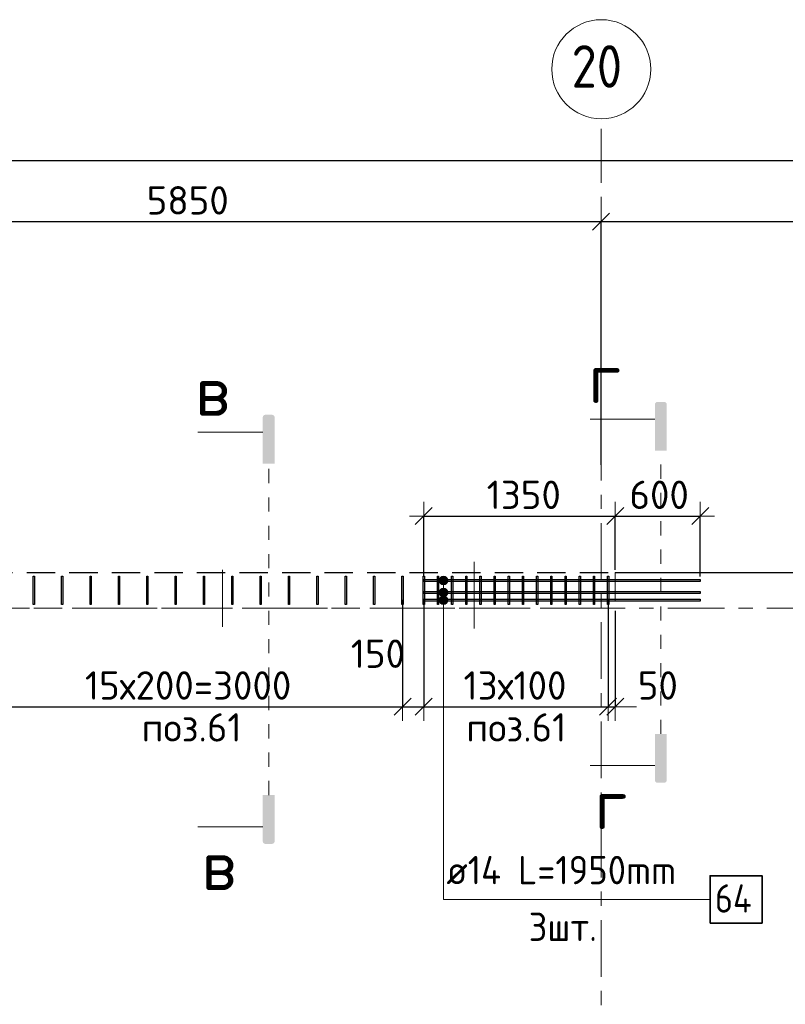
# Model space of a CAD drawing. Header units: metres. Extents: x -38 to 99, y -15 to 21.
# Tile 15 of 48: x 47.4 to 52.8, y 13.61 to 20.55. Entities that reach past the tile are written whole.
import ezdxf

# ---------------------------------------------------------------- set-up
doc = ezdxf.new("R2010")
doc.units = ezdxf.units.M
doc.header["$PDMODE"] = 65
for name, pattern in [('______11', [0.5, 0.4, -0.05, 0, -0.05]), ('______2', [0.27, 0.2, -0.07]), ('______3', [0.5, 0.4, -0.1]), ('______5', [1.1, 0.8, -0.1, 0.1, -0.1]), ('______9', [0.1, 0, -0.1])]:
    doc.linetypes.add(name, pattern=pattern)
for name, color, linetype, lineweight in [('XR$2$Осевая линия (1)', 7, '______5', 13), ('XR$2$Размерная линия (1)', 7, 'Continuous', 13), ('XR$3$Арм.стержн. Доп. арматура', 180, 'Continuous', 35), ('XR$3$Арм.стержн. Хомут', 240, 'Continuous', 35), ('XR$3$Балка (1)', 7, '______3', 13), ('XR$3$Перекрытие (1)', 7, 'Continuous', 35), ('XR$3$Размерная линия (1)', 7, 'Continuous', 13), ('XR$3$Текст_ общее_1', 7, 'Continuous', 13)]:
    doc.layers.add(name, color=color, linetype=linetype, lineweight=lineweight)
doc.styles.add('ISOCPEUR', font='txt')
doc.dimstyles.new('DIMSTYLE_3', dxfattribs={"dimtxt": 0.2, "dimasz": 0.2, "dimexe": 0, "dimexo": 0, "dimgap": 0.1, "dimtad": 2, "dimdec": 0, "dimlfac": 1000, "dimrnd": 5, "dimzin": 12, "dimdsep": 46, "dimtxsty": 'ISOCPEUR', "dimblk1": 'ALL_ML_STRICH', "dimblk2": 'ALL_ML_STRICH', "dimsah": 1, "dimcen": 0, "dimclrd": 7, "dimclre": 256, "dimclrt": 7, "dimadec": 0, "dimazin": 0, "dimtfac": 1, "dimtdec": 0, "dimtix": 1, "dimtmove": 2, "dimatfit": 3, "dimfxl": 0, "dimtzin": 0, "dimlwd": 0, "dimlwe": -3, "dimarcsym": 0})
doc.dimstyles.new('DIMSTYLE_6', dxfattribs={"dimtxt": 0.2, "dimasz": 0.2, "dimexe": 0, "dimexo": 0, "dimgap": 0.1, "dimtad": 2, "dimdec": 0, "dimlfac": 1000, "dimrnd": 5, "dimzin": 12, "dimdsep": 46, "dimtxsty": 'ISOCPEUR', "dimblk1": 'ALL_ML_STRICH', "dimblk2": 'ALL_ML_STRICH', "dimsah": 1, "dimcen": 0, "dimclrd": 7, "dimclre": 256, "dimclrt": 7, "dimadec": 0, "dimazin": 0, "dimtfac": 1, "dimtdec": 0, "dimtix": 1, "dimtmove": 2, "dimatfit": 3, "dimfxl": 0, "dimtvp": 1.2, "dimtzin": 0, "dimlwd": 0, "dimlwe": -3, "dimarcsym": 0})

# ---------------------------------------------------------------- blocks, each defined once
blk = doc.blocks.new('ALL_ML_STRICH')
at = {"color": 0, "linetype": 'ByBlock', "lineweight": -2}
for p, q in [((0, -0.5), (0, 0.5)), ((-1, 0), (0.5, 0)), ((-0.3, -0.3), (0.3, 0.3))]:
    blk.add_line(p, q, dxfattribs=at)
blk = doc.blocks.new('*D11')
at = {"layer": 'DEFPOINTS', "color": 7, "linetype": 'Continuous', "lineweight": 13, "transparency": 33554687}
for p in [(0.5, 19.5574), (0.5, 19.3768), (61.6, 17.1197)]:
    blk.add_point(p, dxfattribs=at)
at = {"layer": 'XR$2$Размерная линия (1)', "color": 9, "linetype": 'Continuous', "lineweight": -2, "true_color": 0xc7c7c7, "transparency": 33554687}
for p, q in [((0.5, 19.3568), (0.5, 19.5574)), ((61.6, 17.1397), (61.6, 19.5574))]:
    blk.add_line(p, q, dxfattribs=at)
at = {"layer": 'XR$2$Размерная линия (1)', "color": 7, "linetype": 'Continuous', "lineweight": -2, "transparency": 33554687}
blk.add_line((0.5, 19.5574), (61.6, 19.5574), dxfattribs=at)
at = {"layer": 'XR$2$Размерная линия (1)', "color": 7, "linetype": 'Continuous', "lineweight": 13, "transparency": 33554687, "xscale": 0.2, "yscale": 0.2, "zscale": 0.2, "rotation": 180}
blk.add_blockref('ALL_ML_STRICH', (0.5, 19.5574), dxfattribs=at)
at = {"layer": 'XR$2$Размерная линия (1)', "color": 7, "linetype": 'Continuous', "lineweight": 13, "transparency": 33554687, "xscale": 0.2, "yscale": 0.2, "zscale": 0.2}
blk.add_blockref('ALL_ML_STRICH', (61.6, 19.5574), dxfattribs=at)
at = {"layer": 'XR$2$Размерная линия (1)', "color": 7, "linetype": 'Continuous', "lineweight": 13, "transparency": 33554687, "insert": (31.1, 19.7074), "char_height": 0.2, "width": 1, "attachment_point": 5, "style": 'ISOCPEUR'}
blk.add_mtext('\\A1;{61100}', dxfattribs=at)
blk = doc.blocks.new('*D37')
at = {"layer": 'DEFPOINTS', "color": 7, "linetype": 'Continuous', "lineweight": 13, "transparency": 33554687}
for p in [(45.65, 19.1261), (45.65, 19.0502), (51.5, 17.3896)]:
    blk.add_point(p, dxfattribs=at)
at = {"layer": 'XR$2$Размерная линия (1)', "color": 9, "linetype": 'Continuous', "lineweight": -2, "true_color": 0xc7c7c7, "transparency": 33554687}
for p, q in [((45.65, 19.0702), (45.65, 19.1261)), ((51.5, 17.4096), (51.5, 19.1261))]:
    blk.add_line(p, q, dxfattribs=at)
at = {"layer": 'XR$2$Размерная линия (1)', "color": 7, "linetype": 'Continuous', "lineweight": -2, "transparency": 33554687}
blk.add_line((45.65, 19.1261), (51.5, 19.1261), dxfattribs=at)
at = {"layer": 'XR$2$Размерная линия (1)', "color": 7, "linetype": 'Continuous', "lineweight": 13, "transparency": 33554687, "xscale": 0.2, "yscale": 0.2, "zscale": 0.2, "rotation": 180}
blk.add_blockref('ALL_ML_STRICH', (45.65, 19.1261), dxfattribs=at)
at = {"layer": 'XR$2$Размерная линия (1)', "color": 7, "linetype": 'Continuous', "lineweight": 13, "transparency": 33554687, "xscale": 0.2, "yscale": 0.2, "zscale": 0.2}
blk.add_blockref('ALL_ML_STRICH', (51.5, 19.1261), dxfattribs=at)
at = {"layer": 'XR$2$Размерная линия (1)', "color": 7, "linetype": 'Continuous', "lineweight": 13, "transparency": 33554687, "insert": (48.585, 19.2761), "char_height": 0.2, "width": 0.8, "attachment_point": 5, "style": 'ISOCPEUR'}
blk.add_mtext('\\A1;{5850}', dxfattribs=at)
blk = doc.blocks.new('*D38')
at = {"layer": 'DEFPOINTS', "color": 7, "linetype": 'Continuous', "lineweight": 13, "transparency": 33554687}
for p in [(51.5, 19.1261), (61.6, 17.4912), (51.5, 17.3896)]:
    blk.add_point(p, dxfattribs=at)
at = {"layer": 'XR$2$Размерная линия (1)', "color": 9, "linetype": 'Continuous', "lineweight": -2, "true_color": 0xc7c7c7, "transparency": 33554687}
for p, q in [((51.5, 17.4096), (51.5, 19.1261)), ((61.6, 17.5112), (61.6, 19.1261))]:
    blk.add_line(p, q, dxfattribs=at)
at = {"layer": 'XR$2$Размерная линия (1)', "color": 7, "linetype": 'Continuous', "lineweight": -2, "transparency": 33554687}
blk.add_line((51.5, 19.1261), (61.6, 19.1261), dxfattribs=at)
at = {"layer": 'XR$2$Размерная линия (1)', "color": 7, "linetype": 'Continuous', "lineweight": 13, "transparency": 33554687, "xscale": 0.2, "yscale": 0.2, "zscale": 0.2, "rotation": 180}
blk.add_blockref('ALL_ML_STRICH', (51.5, 19.1261), dxfattribs=at)
at = {"layer": 'XR$2$Размерная линия (1)', "color": 7, "linetype": 'Continuous', "lineweight": 13, "transparency": 33554687, "xscale": 0.2, "yscale": 0.2, "zscale": 0.2}
blk.add_blockref('ALL_ML_STRICH', (61.6, 19.1261), dxfattribs=at)
at = {"layer": 'XR$2$Размерная линия (1)', "color": 7, "linetype": 'Continuous', "lineweight": 13, "transparency": 33554687, "insert": (56.6, 19.2761), "char_height": 0.2, "width": 1, "attachment_point": 5, "style": 'ISOCPEUR'}
blk.add_mtext('\\A1;{10100}', dxfattribs=at)
blk = doc.blocks.new('*D66')
at = {"layer": 'DEFPOINTS', "color": 7, "linetype": 'Continuous', "lineweight": 13, "transparency": 33554687}
for p in [(47.1, 16.4777), (50.1, 16.4777), (47.1, 15.7043)]:
    blk.add_point(p, dxfattribs=at)
at = {"layer": 'XR$3$Размерная линия (1)', "color": 9, "linetype": 'Continuous', "lineweight": -2, "true_color": 0xc7c7c7, "transparency": 33554687}
for p, q in [((47.1, 16.4577), (47.1, 15.7043)), ((50.1, 16.4577), (50.1, 15.7043))]:
    blk.add_line(p, q, dxfattribs=at)
at = {"layer": 'XR$3$Размерная линия (1)', "color": 7, "linetype": 'Continuous', "lineweight": -2, "transparency": 33554687}
blk.add_line((47.1, 15.7043), (50.1, 15.7043), dxfattribs=at)
at = {"layer": 'XR$3$Размерная линия (1)', "color": 7, "linetype": 'Continuous', "lineweight": 13, "transparency": 33554687, "xscale": 0.2, "yscale": 0.2, "zscale": 0.2, "rotation": 180}
blk.add_blockref('ALL_ML_STRICH', (47.1, 15.7043), dxfattribs=at)
at = {"layer": 'XR$3$Размерная линия (1)', "color": 7, "linetype": 'Continuous', "lineweight": 13, "transparency": 33554687, "xscale": 0.2, "yscale": 0.2, "zscale": 0.2}
blk.add_blockref('ALL_ML_STRICH', (50.1, 15.7043), dxfattribs=at)
at = {"layer": 'XR$3$Размерная линия (1)', "color": 7, "linetype": 'Continuous', "lineweight": 13, "transparency": 33554687, "insert": (47.86, 15.9543), "char_height": 0.2, "width": 0.01, "attachment_point": 1, "line_spacing_factor": 0.60241, "style": 'ISOCPEUR'}
blk.add_mtext('15х200=3000', dxfattribs=at)
blk = doc.blocks.new('*D67')
at = {"layer": 'DEFPOINTS', "color": 7, "linetype": 'Continuous', "lineweight": 13, "transparency": 33554687}
for p in [(50.1, 16.4777), (50.25, 16.4777), (50.1, 15.7043)]:
    blk.add_point(p, dxfattribs=at)
at = {"layer": 'XR$3$Размерная линия (1)', "color": 9, "linetype": 'Continuous', "lineweight": -2, "true_color": 0xc7c7c7, "transparency": 33554687}
for p, q in [((50.1, 16.4577), (50.1, 15.7043)), ((50.25, 16.4577), (50.25, 15.7043))]:
    blk.add_line(p, q, dxfattribs=at)
at = {"layer": 'XR$3$Размерная линия (1)', "color": 7, "linetype": 'Continuous', "lineweight": -2, "transparency": 33554687}
blk.add_line((50.1, 15.7043), (50.25, 15.7043), dxfattribs=at)
at = {"layer": 'XR$3$Размерная линия (1)', "color": 7, "linetype": 'Continuous', "lineweight": 13, "transparency": 33554687, "xscale": 0.2, "yscale": 0.2, "zscale": 0.2, "rotation": 180}
blk.add_blockref('ALL_ML_STRICH', (50.1, 15.7043), dxfattribs=at)
at = {"layer": 'XR$3$Размерная линия (1)', "color": 7, "linetype": 'Continuous', "lineweight": 13, "transparency": 33554687, "xscale": 0.2, "yscale": 0.2, "zscale": 0.2}
blk.add_blockref('ALL_ML_STRICH', (50.25, 15.7043), dxfattribs=at)
at = {"layer": 'XR$3$Размерная линия (1)', "color": 7, "linetype": 'Continuous', "lineweight": 13, "transparency": 33554687, "insert": (49.9262, 16.0785), "char_height": 0.2, "width": 0.6, "attachment_point": 5, "style": 'ISOCPEUR'}
blk.add_mtext('\\A1;{150}', dxfattribs=at)
blk = doc.blocks.new('*D68')
at = {"layer": 'DEFPOINTS', "color": 7, "linetype": 'Continuous', "lineweight": 13, "transparency": 33554687}
for p in [(50.25, 16.4777), (51.55, 16.4777), (50.25, 15.7043)]:
    blk.add_point(p, dxfattribs=at)
at = {"layer": 'XR$3$Размерная линия (1)', "color": 9, "linetype": 'Continuous', "lineweight": -2, "true_color": 0xc7c7c7, "transparency": 33554687}
for p, q in [((50.25, 16.4577), (50.25, 15.7043)), ((51.55, 16.4577), (51.55, 15.7043))]:
    blk.add_line(p, q, dxfattribs=at)
at = {"layer": 'XR$3$Размерная линия (1)', "color": 7, "linetype": 'Continuous', "lineweight": -2, "transparency": 33554687}
blk.add_line((50.25, 15.7043), (51.55, 15.7043), dxfattribs=at)
at = {"layer": 'XR$3$Размерная линия (1)', "color": 7, "linetype": 'Continuous', "lineweight": 13, "transparency": 33554687, "xscale": 0.2, "yscale": 0.2, "zscale": 0.2, "rotation": 180}
blk.add_blockref('ALL_ML_STRICH', (50.25, 15.7043), dxfattribs=at)
at = {"layer": 'XR$3$Размерная линия (1)', "color": 7, "linetype": 'Continuous', "lineweight": 13, "transparency": 33554687, "xscale": 0.2, "yscale": 0.2, "zscale": 0.2}
blk.add_blockref('ALL_ML_STRICH', (51.55, 15.7043), dxfattribs=at)
at = {"layer": 'XR$3$Размерная линия (1)', "color": 7, "linetype": 'Continuous', "lineweight": 13, "transparency": 33554687, "insert": (50.53, 15.9543), "char_height": 0.2, "width": 0.01, "attachment_point": 1, "line_spacing_factor": 0.60241, "style": 'ISOCPEUR'}
blk.add_mtext('13х100', dxfattribs=at)
blk = doc.blocks.new('*D69')
at = {"layer": 'DEFPOINTS', "color": 7, "linetype": 'Continuous', "lineweight": 13, "transparency": 33554687}
for p in [(51.55, 16.4777), (51.6, 16.4002), (51.55, 15.7043)]:
    blk.add_point(p, dxfattribs=at)
at = {"layer": 'XR$3$Размерная линия (1)', "color": 9, "linetype": 'Continuous', "lineweight": -2, "true_color": 0xc7c7c7, "transparency": 33554687}
for p, q in [((51.55, 16.4577), (51.55, 15.7043)), ((51.6, 16.3802), (51.6, 15.7043))]:
    blk.add_line(p, q, dxfattribs=at)
at = {"layer": 'XR$3$Размерная линия (1)', "color": 7, "linetype": 'Continuous', "lineweight": -2, "transparency": 33554687}
blk.add_line((51.55, 15.7043), (51.6, 15.7043), dxfattribs=at)
at = {"layer": 'XR$3$Размерная линия (1)', "color": 7, "linetype": 'Continuous', "lineweight": 13, "transparency": 33554687, "xscale": 0.2, "yscale": 0.2, "zscale": 0.2}
blk.add_blockref('ALL_ML_STRICH', (51.6, 15.7043), dxfattribs=at)
at = {"layer": 'XR$3$Размерная линия (1)', "color": 7, "linetype": 'Continuous', "lineweight": 13, "transparency": 33554687, "xscale": 0.2, "yscale": 0.2, "zscale": 0.2, "rotation": 180}
blk.add_blockref('ALL_ML_STRICH', (51.55, 15.7043), dxfattribs=at)
at = {"layer": 'XR$3$Размерная линия (1)', "color": 7, "linetype": 'Continuous', "lineweight": 13, "transparency": 33554687, "insert": (51.9007, 15.8545), "char_height": 0.2, "width": 0.4, "attachment_point": 5, "style": 'ISOCPEUR'}
blk.add_mtext('\\A1;{50}', dxfattribs=at)
blk = doc.blocks.new('*D70')
at = {"layer": 'DEFPOINTS', "color": 7, "linetype": 'Continuous', "lineweight": 13, "transparency": 33554687}
for p in [(50.25, 17.0493), (50.25, 16.6022), (51.6, 16.6502)]:
    blk.add_point(p, dxfattribs=at)
at = {"layer": 'XR$3$Размерная линия (1)', "color": 9, "linetype": 'Continuous', "lineweight": -2, "true_color": 0xc7c7c7, "transparency": 33554687}
for p, q in [((50.25, 16.6222), (50.25, 17.0493)), ((51.6, 16.6702), (51.6, 17.0493))]:
    blk.add_line(p, q, dxfattribs=at)
at = {"layer": 'XR$3$Размерная линия (1)', "color": 7, "linetype": 'Continuous', "lineweight": -2, "transparency": 33554687}
blk.add_line((50.25, 17.0493), (51.6, 17.0493), dxfattribs=at)
at = {"layer": 'XR$3$Размерная линия (1)', "color": 7, "linetype": 'Continuous', "lineweight": 13, "transparency": 33554687, "xscale": 0.2, "yscale": 0.2, "zscale": 0.2, "rotation": 180}
blk.add_blockref('ALL_ML_STRICH', (50.25, 17.0493), dxfattribs=at)
at = {"layer": 'XR$3$Размерная линия (1)', "color": 7, "linetype": 'Continuous', "lineweight": 13, "transparency": 33554687, "xscale": 0.2, "yscale": 0.2, "zscale": 0.2}
blk.add_blockref('ALL_ML_STRICH', (51.6, 17.0493), dxfattribs=at)
at = {"layer": 'XR$3$Размерная линия (1)', "color": 7, "linetype": 'Continuous', "lineweight": 13, "transparency": 33554687, "insert": (50.955, 17.1993), "char_height": 0.2, "width": 0.8, "attachment_point": 5, "style": 'ISOCPEUR'}
blk.add_mtext('\\A1;{1350}', dxfattribs=at)
blk = doc.blocks.new('*D71')
at = {"layer": 'DEFPOINTS', "color": 7, "linetype": 'Continuous', "lineweight": 13, "transparency": 33554687}
for p in [(51.6, 17.0493), (51.6, 16.6502), (52.2, 16.6022)]:
    blk.add_point(p, dxfattribs=at)
at = {"layer": 'XR$3$Размерная линия (1)', "color": 9, "linetype": 'Continuous', "lineweight": -2, "true_color": 0xc7c7c7, "transparency": 33554687}
for p, q in [((51.6, 16.6702), (51.6, 17.0493)), ((52.2, 16.6222), (52.2, 17.0493))]:
    blk.add_line(p, q, dxfattribs=at)
at = {"layer": 'XR$3$Размерная линия (1)', "color": 7, "linetype": 'Continuous', "lineweight": -2, "transparency": 33554687}
blk.add_line((51.6, 17.0493), (52.2, 17.0493), dxfattribs=at)
at = {"layer": 'XR$3$Размерная линия (1)', "color": 7, "linetype": 'Continuous', "lineweight": 13, "transparency": 33554687, "xscale": 0.2, "yscale": 0.2, "zscale": 0.2, "rotation": 180}
blk.add_blockref('ALL_ML_STRICH', (51.6, 17.0493), dxfattribs=at)
at = {"layer": 'XR$3$Размерная линия (1)', "color": 7, "linetype": 'Continuous', "lineweight": 13, "transparency": 33554687, "xscale": 0.2, "yscale": 0.2, "zscale": 0.2}
blk.add_blockref('ALL_ML_STRICH', (52.2, 17.0493), dxfattribs=at)
at = {"layer": 'XR$3$Размерная линия (1)', "color": 7, "linetype": 'Continuous', "lineweight": 13, "transparency": 33554687, "insert": (51.91, 17.1993), "char_height": 0.2, "width": 0.6, "attachment_point": 5, "style": 'ISOCPEUR'}
blk.add_mtext('\\A1;{600}', dxfattribs=at)

msp = doc.modelspace()

# ---------------------------------------------------------------- hatches: boundary and pattern name
at = {"linetype": 'Continuous', "lineweight": 25, "true_color": 0x000000, "transparency": 33554687}
for points in [[(51.8801, 17.8378), (51.8806, 17.8403), (51.8814, 17.8428), (51.8825, 17.8451), (51.884, 17.8472), (51.8857, 17.8491), (51.8876, 17.8508), (51.8897, 17.8522), (51.892, 17.8533), (51.8944, 17.8542), (51.8969, 17.8547), (51.8995, 17.8548), (51.944, 17.8548), (51.9465, 17.8547), (51.949, 17.8542), (51.9515, 17.8533), (51.9538, 17.8522), (51.9559, 17.8508), (51.9578, 17.8491), (51.9595, 17.8472), (51.9609, 17.8451), (51.962, 17.8428), (51.9629, 17.8403), (51.9634, 17.8378), (51.9635, 17.8353), (51.9635, 17.5103), (51.8799, 17.5103), (51.8799, 17.8353)], [(49.1144, 17.7468), (49.1149, 17.7493), (49.1157, 17.7517), (49.1168, 17.754), (49.1182, 17.7561), (49.1199, 17.758), (49.1218, 17.7597), (49.124, 17.7611), (49.1263, 17.7623), (49.1287, 17.7631), (49.1312, 17.7636), (49.1337, 17.7638), (49.1783, 17.7638), (49.1808, 17.7636), (49.1833, 17.7631), (49.1857, 17.7623), (49.188, 17.7611), (49.1902, 17.7597), (49.1921, 17.758), (49.1938, 17.7561), (49.1952, 17.754), (49.1963, 17.7517), (49.1971, 17.7493), (49.1976, 17.7468), (49.1978, 17.7442), (49.1978, 17.4192), (49.1142, 17.4192), (49.1142, 17.7442)], [(51.8801, 15.1848), (51.8799, 15.1874), (51.8799, 15.5124), (51.9635, 15.5124), (51.9635, 15.1874), (51.9634, 15.1848), (51.9629, 15.1823), (51.962, 15.1799), (51.9609, 15.1776), (51.9595, 15.1755), (51.9578, 15.1736), (51.9559, 15.1719), (51.9538, 15.1705), (51.9515, 15.1693), (51.949, 15.1685), (51.9465, 15.168), (51.944, 15.1679), (51.8995, 15.1679), (51.8969, 15.168), (51.8944, 15.1685), (51.892, 15.1693), (51.8897, 15.1705), (51.8876, 15.1719), (51.8857, 15.1736), (51.884, 15.1755), (51.8825, 15.1776), (51.8814, 15.1799), (51.8806, 15.1823)], [(49.1144, 14.7538), (49.1142, 14.7563), (49.1142, 15.0813), (49.1978, 15.0813), (49.1978, 14.7563), (49.1976, 14.7538), (49.1971, 14.7513), (49.1963, 14.7489), (49.1952, 14.7466), (49.1938, 14.7444), (49.1921, 14.7425), (49.1902, 14.7408), (49.188, 14.7394), (49.1857, 14.7383), (49.1833, 14.7375), (49.1808, 14.737), (49.1783, 14.7368), (49.1337, 14.7368), (49.1312, 14.737), (49.1287, 14.7375), (49.1263, 14.7383), (49.124, 14.7394), (49.1218, 14.7408), (49.1199, 14.7425), (49.1182, 14.7444), (49.1168, 14.7466), (49.1157, 14.7489), (49.1149, 14.7513)]]:
    msp.add_hatch(color=18, dxfattribs=at).paths.add_polyline_path(points, flags=16)
at = {"layer": 'XR$3$Арм.стержн. Доп. арматура', "linetype": 'Continuous', "lineweight": 13, "transparency": 33554687}
for points in [[(50.3595, 16.5952), (50.4195, 16.5952), (50.4153, 16.6102)], [(50.3595, 16.5952), (50.4153, 16.6102), (50.3637, 16.6102)], [(50.3637, 16.6102), (50.4153, 16.6102), (50.4045, 16.621)], [(50.3637, 16.6102), (50.4045, 16.621), (50.3745, 16.621)], [(50.3745, 16.621), (50.4045, 16.621), (50.3895, 16.6252)], [(50.3637, 16.5802), (50.4195, 16.5952), (50.3595, 16.5952)], [(50.3637, 16.5802), (50.4153, 16.5802), (50.4195, 16.5952)], [(50.3745, 16.5694), (50.4153, 16.5802), (50.3637, 16.5802)], [(50.3637, 16.5253), (50.4153, 16.5253), (50.4045, 16.5361)], [(50.3637, 16.5253), (50.4045, 16.5361), (50.3745, 16.5361)], [(50.3745, 16.5694), (50.4045, 16.5694), (50.4153, 16.5802)], [(50.4045, 16.5694), (50.3745, 16.5694), (50.3895, 16.5652)], [(50.3745, 16.5361), (50.4045, 16.5361), (50.3895, 16.5403)], [(50.3595, 16.5103), (50.4195, 16.5103), (50.4153, 16.5253)], [(50.3595, 16.5103), (50.4153, 16.5253), (50.3637, 16.5253)], [(50.3637, 16.4953), (50.4195, 16.5103), (50.3595, 16.5103)], [(50.3595, 16.4552), (50.4195, 16.4552), (50.4153, 16.4702)], [(50.3595, 16.4552), (50.4153, 16.4702), (50.3637, 16.4702)], [(50.3637, 16.4953), (50.4153, 16.4953), (50.4195, 16.5103)], [(50.3745, 16.4845), (50.4153, 16.4953), (50.3637, 16.4953)], [(50.3637, 16.4702), (50.4153, 16.4702), (50.4045, 16.481)], [(50.3637, 16.4702), (50.4045, 16.481), (50.3745, 16.481)], [(50.3745, 16.4845), (50.4045, 16.4845), (50.4153, 16.4953)], [(50.3745, 16.481), (50.4045, 16.481), (50.3895, 16.4852)], [(50.4045, 16.4845), (50.3745, 16.4845), (50.3895, 16.4803)], [(50.3637, 16.4402), (50.4195, 16.4552), (50.3595, 16.4552)], [(50.3637, 16.4402), (50.4153, 16.4402), (50.4195, 16.4552)], [(50.3745, 16.4294), (50.4153, 16.4402), (50.3637, 16.4402)], [(50.3745, 16.4294), (50.4045, 16.4294), (50.4153, 16.4402)], [(50.4045, 16.4294), (50.3745, 16.4294), (50.3895, 16.4252)]]:
    msp.add_hatch(color=7, dxfattribs=at).paths.add_polyline_path(points)

# ---------------------------------------------------------------- linework, layer by layer
at = {"color": 7, "linetype": 'Continuous', "lineweight": 13, "transparency": 33554687}
for p, q in [((51.8799, 17.7333), (51.4232, 17.7333)), ((49.1142, 17.6422), (48.6575, 17.6422)), ((51.8799, 15.2894), (51.4232, 15.2894)), ((49.1142, 14.8583), (48.6575, 14.8583))]:
    msp.add_line(p, q, dxfattribs=at)
at = {"color": 7, "linetype": '______9', "lineweight": 13, "transparency": 33554687}
for p, q in [((51.9217, 15.5124), (51.9217, 17.5103)), ((49.156, 15.0813), (49.156, 17.4192))]:
    msp.add_line(p, q, dxfattribs=at)
at = {"color": 52, "linetype": 'Continuous', "lineweight": 13, "transparency": 33554687}
for p, q in [((48.8293, 16.6709), (48.8293, 16.268)), ((50.6053, 16.7262), (50.6053, 16.2562))]:
    msp.add_line(p, q, dxfattribs=at)
at = {"layer": 'XR$2$Осевая линия (1)', "color": 253, "linetype": '______11', "lineweight": 13, "true_color": 0xa0a0a0, "transparency": 33554687}
for p, q in [((51.5, 6.8), (51.5, 19.78)), ((-2.63, 16.4), (62.6, 16.4))]:
    msp.add_line(p, q, dxfattribs=at)
at = {"layer": 'XR$2$Осевая линия (1)', "color": 7, "linetype": 'Continuous', "lineweight": 13, "transparency": 33554687}
msp.add_circle((51.5018, 20.2012), 0.3493, dxfattribs=at)
at = {"layer": 'XR$3$Арм.стержн. Доп. арматура', "color": 7, "linetype": 'Continuous', "lineweight": 13, "transparency": 33554687}
for p, q in [((50.3895, 16.6252), (50.3895, 16.6252)), ((50.3595, 16.5952), (50.3595, 16.5952)), ((50.3895, 14.3453), (50.3895, 16.5952)), ((50.3895, 16.5652), (50.3895, 16.5652)), ((50.3895, 16.5403), (50.3895, 16.5403)), ((50.4195, 16.5952), (50.4195, 16.5952)), ((50.3595, 16.5103), (50.3595, 16.5103)), ((50.3895, 14.3453), (50.3895, 16.5103)), ((50.3895, 16.4852), (50.3895, 16.4852)), ((50.3895, 16.4803), (50.3895, 16.4803)), ((50.4195, 16.5103), (50.4195, 16.5103)), ((50.3595, 16.4552), (50.3595, 16.4552)), ((50.3895, 14.3453), (50.3895, 16.4552)), ((50.3895, 16.4252), (50.3895, 16.4252)), ((50.4195, 16.4552), (50.4195, 16.4552)), ((50.3895, 14.3453), (52.2695, 14.3453))]:
    msp.add_line(p, q, dxfattribs=at)
at = {"layer": 'XR$3$Арм.стержн. Доп. арматура', "color": 7, "linetype": 'Continuous', "lineweight": 25, "transparency": 33554687}
for points in [[(52.2, 16.5882), (50.25, 16.5882), (50.25, 16.6022), (52.2, 16.6022), (52.2, 16.5882)], [(52.2, 16.5033), (50.25, 16.5033), (50.25, 16.5173), (52.2, 16.5173), (52.2, 16.5033)], [(52.2, 16.4482), (50.25, 16.4482), (50.25, 16.4622), (52.2, 16.4622), (52.2, 16.4482)]]:
    msp.add_lwpolyline(points, dxfattribs=at)
at = {"layer": 'XR$3$Арм.стержн. Доп. арматура', "color": 7, "linetype": 'Continuous', "lineweight": 35, "transparency": 33554687}
msp.add_lwpolyline([(52.2695, 14.1787), (52.6362, 14.1787), (52.6362, 14.512), (52.2695, 14.512), (52.2695, 14.1787)], dxfattribs=at)
at = {"layer": 'XR$3$Арм.стержн. Доп. арматура', "color": 7, "linetype": 'Continuous', "lineweight": 13, "transparency": 33554687}
for centre in [(50.3895, 16.5952), (50.3895, 16.5103), (50.3895, 16.4552)]:
    msp.add_circle(centre, 0.03, dxfattribs=at)
at = {"layer": 'XR$3$Арм.стержн. Хомут', "color": 40, "linetype": 'Continuous', "lineweight": 25, "transparency": 33554687}
for points in [[(47.496, 16.4252), (47.496, 16.6253), (47.504, 16.6253), (47.504, 16.4252), (47.496, 16.4252)], [(47.696, 16.4252), (47.696, 16.6253), (47.704, 16.6253), (47.704, 16.4252), (47.696, 16.4252)], [(47.896, 16.4252), (47.896, 16.6253), (47.904, 16.6253), (47.904, 16.4252), (47.896, 16.4252)], [(48.096, 16.4252), (48.096, 16.6253), (48.104, 16.6253), (48.104, 16.4252), (48.096, 16.4252)], [(48.296, 16.4252), (48.296, 16.6253), (48.304, 16.6253), (48.304, 16.4252), (48.296, 16.4252)], [(48.496, 16.4252), (48.496, 16.6253), (48.504, 16.6253), (48.504, 16.4252), (48.496, 16.4252)], [(48.696, 16.4252), (48.696, 16.6253), (48.704, 16.6253), (48.704, 16.4252), (48.696, 16.4252)], [(48.896, 16.4252), (48.896, 16.6253), (48.904, 16.6253), (48.904, 16.4252), (48.896, 16.4252)], [(49.096, 16.4252), (49.096, 16.6253), (49.104, 16.6253), (49.104, 16.4252), (49.096, 16.4252)], [(49.296, 16.4252), (49.296, 16.6253), (49.304, 16.6253), (49.304, 16.4252), (49.296, 16.4252)], [(49.496, 16.4252), (49.496, 16.6253), (49.504, 16.6253), (49.504, 16.4252), (49.496, 16.4252)], [(49.696, 16.4252), (49.696, 16.6253), (49.704, 16.6253), (49.704, 16.4252), (49.696, 16.4252)], [(49.896, 16.4252), (49.896, 16.6253), (49.904, 16.6253), (49.904, 16.4252), (49.896, 16.4252)], [(50.096, 16.4252), (50.096, 16.6253), (50.104, 16.6253), (50.104, 16.4252), (50.096, 16.4252)], [(50.246, 16.4252), (50.246, 16.6253), (50.254, 16.6253), (50.254, 16.4252), (50.246, 16.4252)], [(50.346, 16.4252), (50.346, 16.6253), (50.354, 16.6253), (50.354, 16.4252), (50.346, 16.4252)], [(50.446, 16.4252), (50.446, 16.6253), (50.454, 16.6253), (50.454, 16.4252), (50.446, 16.4252)], [(50.546, 16.4252), (50.546, 16.6253), (50.554, 16.6253), (50.554, 16.4252), (50.546, 16.4252)], [(50.646, 16.4252), (50.646, 16.6253), (50.654, 16.6253), (50.654, 16.4252), (50.646, 16.4252)], [(50.746, 16.4252), (50.746, 16.6253), (50.754, 16.6253), (50.754, 16.4252), (50.746, 16.4252)], [(50.846, 16.4252), (50.846, 16.6253), (50.854, 16.6253), (50.854, 16.4252), (50.846, 16.4252)], [(50.946, 16.4252), (50.946, 16.6253), (50.954, 16.6253), (50.954, 16.4252), (50.946, 16.4252)], [(51.046, 16.4252), (51.046, 16.6253), (51.054, 16.6253), (51.054, 16.4252), (51.046, 16.4252)], [(51.146, 16.4252), (51.146, 16.6253), (51.154, 16.6253), (51.154, 16.4252), (51.146, 16.4252)], [(51.246, 16.4252), (51.246, 16.6253), (51.254, 16.6253), (51.254, 16.4252), (51.246, 16.4252)], [(51.346, 16.4252), (51.346, 16.6253), (51.354, 16.6253), (51.354, 16.4252), (51.346, 16.4252)], [(51.446, 16.4252), (51.446, 16.6253), (51.454, 16.6253), (51.454, 16.4252), (51.446, 16.4252)], [(51.546, 16.4252), (51.546, 16.6253), (51.554, 16.6253), (51.554, 16.4252), (51.546, 16.4252)]]:
    msp.add_lwpolyline(points, dxfattribs=at)
at = {"layer": 'XR$3$Балка (1)', "color": 7, "linetype": '______2', "lineweight": 25, "transparency": 33554687}
msp.add_line((45.65, 16.6502), (51.6, 16.6502), dxfattribs=at)
at = {"layer": 'XR$3$Перекрытие (1)', "color": 7, "linetype": 'Continuous', "lineweight": 25, "transparency": 33554687}
msp.add_line((51.6, 16.6502), (61.85, 16.6502), dxfattribs=at)
at = {"layer": 'XR$3$Перекрытие (1)', "color": 7, "linetype": '______2', "lineweight": 18, "transparency": 33554687}
for p, q in [((51.6, 16.6502), (51.6, 16.4002)), ((51.6, 16.4002), (45.65, 16.4002))]:
    msp.add_line(p, q, dxfattribs=at)

# ---------------------------------------------------------------- texts
at = {"color": 7, "linetype": 'Continuous', "lineweight": 13, "transparency": 33554687, "char_height": 0.35, "width": 0.381111, "attachment_point": 5, "style": 'ISOCPEUR'}
for s, insert in [('\\A1;{\\fISOCPEUR|i0|b0;\\H0.350000;\\W1.000000;\\C7;г}\\P', (51.5259, 18.0223)), ('\\A1;{\\fISOCPEUR|i0|b0;\\H0.350000;\\W1.000000;\\C7;в}\\P', (48.7601, 17.9313)), ('\\A1;{\\fISOCPEUR|i0|b0;\\H0.350000;\\W1.000000;\\C7;г}\\P', (51.5702, 15.0171)), ('\\A1;{\\fISOCPEUR|i0|b0;\\H0.350000;\\W1.000000;\\C7;в}\\P', (48.8045, 14.5861))]:
    msp.add_mtext(s, dxfattribs=dict(at, insert=insert))
at = {"layer": 'XR$2$Осевая линия (1)', "color": 7, "linetype": 'Continuous', "lineweight": 13, "transparency": 33554687, "insert": (51.2918, 20.0707), "char_height": 0.3, "width": 0.550812, "attachment_point": 7, "style": 'ISOCPEUR'}
msp.add_mtext('\\W0.87;20', dxfattribs=at)
at = {"layer": 'XR$3$Арм.стержн. Доп. арматура', "color": 7, "linetype": 'Continuous', "lineweight": 25, "transparency": 33554687, "char_height": 0.2, "attachment_point": 7, "style": 'ISOCPEUR'}
for s, insert, width in [('\\W0.94;ø14 L=1950mm ', (50.4095, 14.452), 1.933176), ('\\W0.88;64', (52.3029, 14.252), 0.387995), ('\\W0.94;3шт. ', (50.9895, 14.052), 0.774191)]:
    msp.add_mtext(s, dxfattribs=dict(at, insert=insert, width=width))
at = {"layer": 'XR$3$Текст_ общее_1', "color": 7, "linetype": 'Continuous', "lineweight": 13, "transparency": 33554687, "char_height": 0.2, "width": 0.799873, "attachment_point": 5, "style": 'ISOCPEUR'}
for insert in [(48.6124, 15.5587), (50.9024, 15.5587)]:
    msp.add_mtext('\\A1;{\\fISOCPEUR|i0|b0;\\H0.200000;\\W1.000000;\\C7;поз.61}\\P', dxfattribs=dict(at, insert=insert))

# ---------------------------------------------------------------- dimensions: what is measured, and where the dimension line sits
at = {"layer": 'XR$2$Размерная линия (1)', "color": 7, "linetype": 'Continuous', "lineweight": 13, "transparency": 33554687}
for base, p1, p2, picture, middle in [((61.6, 19.5574), (0.5, 19.3568), (61.6, 17.1397), '*D11', (31.1, 19.7074)), ((51.5, 19.1261), (45.65, 19.0702), (51.5, 17.4096), '*D37', (48.585, 19.2761)), ((61.6, 19.1261), (51.5, 17.4096), (61.6, 17.5112), '*D38', (56.6, 19.2761))]:
    dim = msp.add_linear_dim(base=base, p1=p1, p2=p2, dimstyle='DIMSTYLE_3', override={"dimpost": '<>', "dimclrd": 7, "dimclre": 9, "dimclrt": 7, "dimlwd": 0, "dimlwe": 65533}, dxfattribs=at)
    dim.commit()
    dim.dimension.update_dxf_attribs({"geometry": picture, "text_midpoint": middle, "dimtype": 160})
at = {"layer": 'XR$3$Размерная линия (1)', "color": 7, "linetype": 'Continuous', "lineweight": 13, "transparency": 33554687}
for base, p1, p2, dimstyle, picture, middle in [((51.6, 17.0493), (50.25, 16.6222), (51.6, 16.6702), 'DIMSTYLE_3', '*D70', (50.955, 17.1993)), ((52.2, 17.0493), (51.6, 16.6702), (52.2, 16.6222), 'DIMSTYLE_3', '*D71', (51.91, 17.1993)), ((50.25, 15.7043), (50.1, 16.4577), (50.25, 16.4577), 'DIMSTYLE_6', '*D67', (49.9262, 16.0785)), ((51.6, 15.7043), (51.55, 16.4577), (51.6, 16.3802), 'DIMSTYLE_6', '*D69', (51.9007, 15.8545))]:
    dim = msp.add_linear_dim(base=base, p1=p1, p2=p2, dimstyle=dimstyle, override={"dimpost": '<>', "dimclrd": 7, "dimclre": 9, "dimclrt": 7, "dimlwd": 0, "dimlwe": 65533}, dxfattribs=at)
    dim.commit()
    dim.dimension.update_dxf_attribs({"geometry": picture, "text_midpoint": middle, "dimtype": 160})
for base, p1, p2, text, picture, middle in [((50.1, 15.7043), (47.1, 16.4577), (50.1, 16.4577), '15х200=3000', '*D66', (48.6, 15.8043)), ((51.55, 15.7043), (50.25, 16.4577), (51.55, 16.4577), '13х100', '*D68', (50.9, 15.8043))]:
    dim = msp.add_linear_dim(base=base, p1=p1, p2=p2, text=text, dimstyle='DIMSTYLE_3', override={"dimpost": '<>', "dimclrd": 7, "dimclre": 9, "dimclrt": 7, "dimlwd": 0, "dimlwe": 65533}, dxfattribs=at)
    dim.commit()
    dim.dimension.update_dxf_attribs({"geometry": picture, "text_midpoint": middle, "dimtype": 160})

doc.saveas('drawing.dxf')
